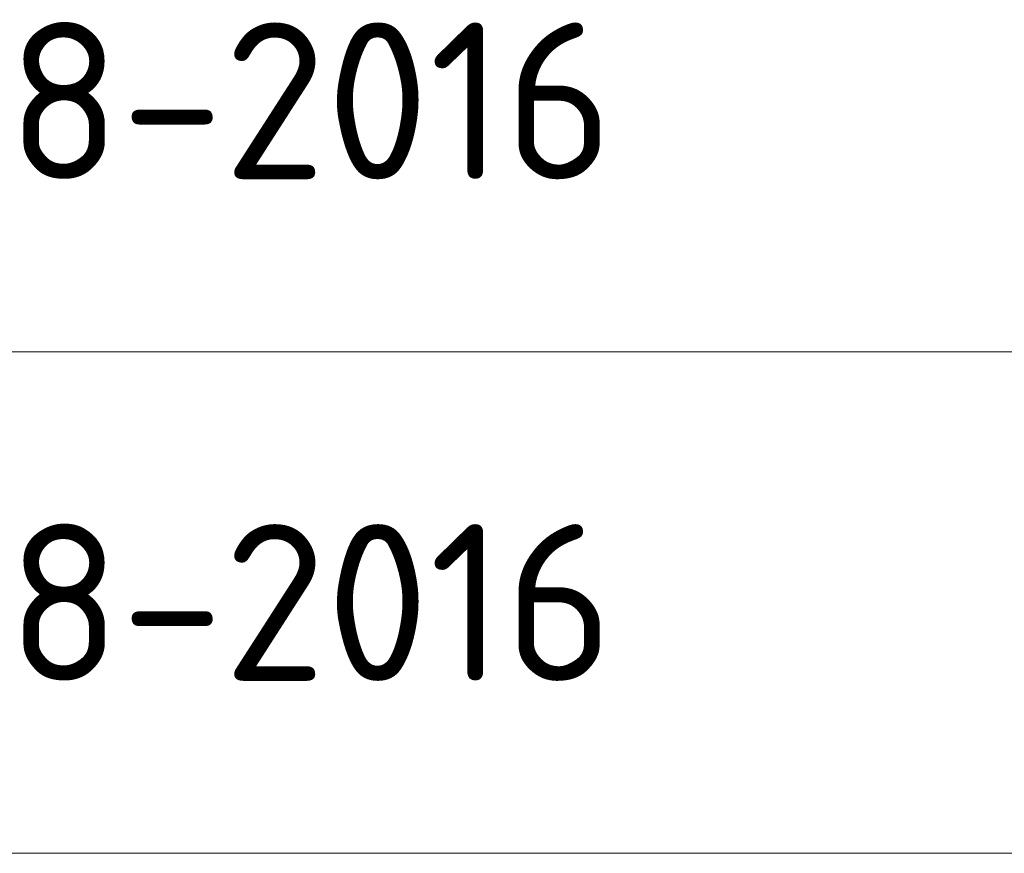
# Model space of a CAD drawing. Header units: metres. Extents: x -38 to 100, y -15 to 21.
# Tile 229 of 246: x 74.45 to 76.03, y 10.58 to 11.91. Entities that reach past the tile are written whole.
import ezdxf

# ---------------------------------------------------------------- set-up
doc = ezdxf.new("R2010")
doc.units = ezdxf.units.M
doc.layers.add('XR$5$Текст_ примечание', color=7, linetype='Continuous', lineweight=13)
doc.layers.add('XR$7$Текст_ примечание', color=7, linetype='Continuous', lineweight=13)
doc.styles.add('ISOCPEUR', font='txt')

msp = doc.modelspace()

# ---------------------------------------------------------------- linework, layer by layer
at = {"layer": 'XR$5$Текст_ примечание', "color": 7, "linetype": 'Continuous', "lineweight": 13, "transparency": 33554687}
for p, q in [((88.9757, 11.3764), (70.4757, 11.3764)), ((88.9757, 10.5764), (70.4757, 10.5764))]:
    msp.add_line(p, q, dxfattribs=at)
at = {"layer": 'XR$7$Текст_ примечание', "color": 7, "linetype": 'Continuous', "lineweight": 13, "transparency": 33554687}
for p, q in [((88.9757, 11.3764), (70.4757, 11.3764)), ((88.9757, 10.5764), (70.4757, 10.5764))]:
    msp.add_line(p, q, dxfattribs=at)

# ---------------------------------------------------------------- texts
at = {"layer": 'XR$5$Текст_ примечание', "color": 7, "linetype": 'Continuous', "lineweight": 35, "transparency": 33554687, "char_height": 0.25, "width": 2.743715, "attachment_point": 7, "style": 'ISOCPEUR'}
for insert in [(72.9066, 11.6514), (72.9066, 10.8514)]:
    msp.add_mtext('\\W0.96;ГОСТ 34028-2016', dxfattribs=dict(at, insert=insert))
at = {"layer": 'XR$7$Текст_ примечание', "color": 7, "linetype": 'Continuous', "lineweight": 35, "transparency": 33554687, "char_height": 0.25, "width": 2.743715, "attachment_point": 7, "style": 'ISOCPEUR'}
for insert in [(72.9066, 11.6514), (72.9066, 10.8514)]:
    msp.add_mtext('\\W0.96;ГОСТ 34028-2016', dxfattribs=dict(at, insert=insert))

doc.saveas('drawing.dxf')
